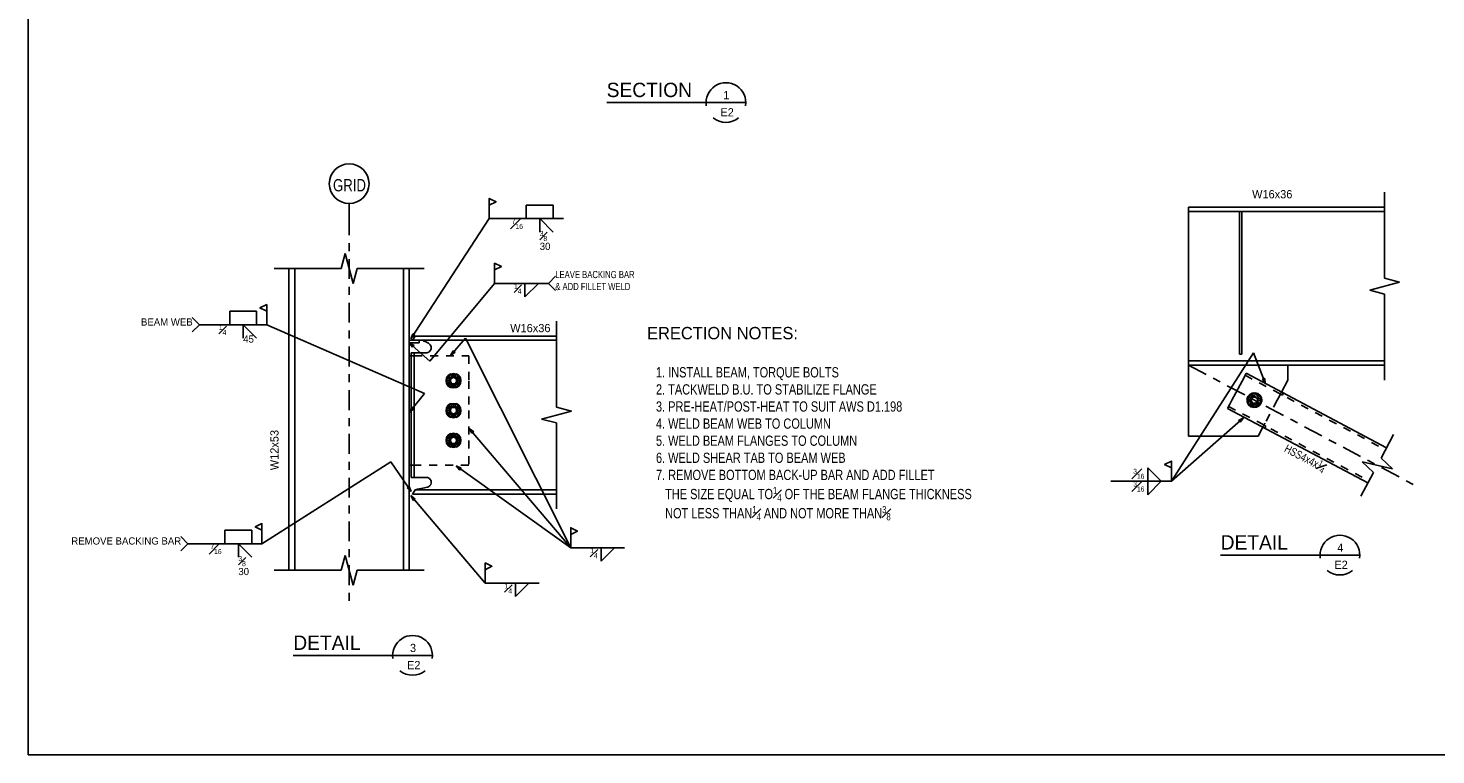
# Model space of a CAD drawing. Header units: inches. Extents: x -17.2 to 17.5, y -11.2 to 11.2.
# Tile 1 of 41: x -17.2 to 0.5, y -11.2 to -2.1. Entities that reach past the tile are written whole.
import ezdxf
from ezdxf.enums import TextEntityAlignment as Align

# ---------------------------------------------------------------- set-up
doc = ezdxf.new("R2010")
doc.units = ezdxf.units.IN
doc.header["$LTSCALE"] = 2.5
doc.header["$MEASUREMENT"] = 0
doc.linetypes.add('SDS2_5', pattern=[0.04, 0.02, -0.02])
doc.linetypes.add('SDS2_7', pattern=[0.175, 0.1, -0.025, 0.025, -0.025])
doc.layers.add('Layer_0', color=7, linetype='Continuous')
doc.styles.add('MTextWidth', font='txt', dxfattribs={"width": 0.8, "height": 0.2})

msp = doc.modelspace()

# ---------------------------------------------------------------- linework, layer by layer
at = {"color": 1, "linetype": 'Continuous'}
for p, q in [((-9.973, -3.046), (-8.723, -3.046)), ((-8.723, -3.046), (-8.223, -3.046)), ((-13.212, -4.464), (-13.212, -4.317)), ((-11.45, -4.251), (-11.45, -4.505)), ((-10.984, -4.505), (-10.984, -4.336)), ((-10.984, -4.336), (-10.645, -4.336)), ((-10.645, -4.336), (-10.645, -4.505)), ((-11.45, -4.505), (-12.437, -6.019)), ((-11.45, -4.505), (-10.518, -4.505)), ((-10.815, -4.675), (-10.815, -4.505)), ((-10.815, -4.505), (-10.645, -4.675)), ((-11.382, -5.066), (-11.382, -5.32)), ((-10.705, -5.32), (-10.615, -5.23)), ((-12.197, -6.297), (-11.382, -5.32)), ((-11.382, -5.32), (-10.705, -5.32)), ((-11.001, -5.32), (-11.001, -5.489)), ((-11.001, -5.489), (-10.832, -5.32)), ((-10.705, -5.32), (-10.615, -5.41)), ((-14.249, -5.586), (-14.249, -5.84)), ((-15.096, -5.84), (-15.185, -5.75)), ((-15.096, -5.84), (-15.185, -5.93)), ((-14.249, -5.84), (-15.096, -5.84)), ((-14.715, -5.84), (-14.715, -5.671)), ((-14.715, -5.671), (-14.376, -5.671)), ((-14.545, -6.01), (-14.545, -5.84)), ((-14.545, -5.84), (-14.376, -6.01)), ((-14.376, -5.671), (-14.376, -5.84)), ((-12.264, -6.707), (-14.249, -5.84)), ((-12.437, -6.019), (-12.411, -5.954)), ((-12.387, -5.97), (-12.437, -6.019)), ((-12.437, -6.019), (-12.437, -6.019)), ((-12.411, -5.954), (-12.387, -5.97)), ((-11.748, -6.011), (-11.936, -6.229)), ((-10.425, -8.647), (-11.748, -6.011)), ((-12.197, -6.297), (-12.456, -6.067)), ((-12.456, -6.067), (-12.456, -6.067)), ((-12.456, -6.067), (-12.395, -6.102)), ((-12.414, -6.124), (-12.456, -6.067)), ((-12.395, -6.102), (-12.414, -6.124)), ((-11.936, -6.229), (-11.902, -6.167)), ((-11.88, -6.186), (-11.936, -6.229)), ((-11.902, -6.167), (-11.88, -6.186)), ((-2.87, -7.809), (-1.838, -6.195)), ((-1.838, -6.195), (-1.685, -6.583)), ((-11.936, -6.229), (-11.936, -6.229)), ((-1.724, -6.524), (-1.697, -6.513)), ((-1.685, -6.583), (-1.724, -6.524)), ((-1.697, -6.513), (-1.685, -6.583)), ((-12.264, -6.707), (-12.455, -6.939)), ((-1.685, -6.583), (-1.685, -6.583)), ((-12.455, -6.939), (-12.422, -6.877)), ((-12.4, -6.896), (-12.455, -6.939)), ((-12.422, -6.877), (-12.4, -6.896)), ((-12.455, -6.939), (-12.455, -6.939)), ((-2.87, -7.809), (-1.963, -7.011)), ((-2.024, -7.045), (-1.963, -7.011)), ((-2.005, -7.067), (-2.024, -7.045)), ((-1.963, -7.011), (-2.005, -7.067)), ((-1.963, -7.011), (-1.963, -7.011)), ((-10.425, -8.647), (-11.702, -7.144)), ((-11.702, -7.144), (-11.702, -7.144)), ((-11.702, -7.144), (-11.646, -7.187)), ((-11.668, -7.206), (-11.702, -7.144)), ((-11.646, -7.187), (-11.668, -7.206)), ((-12.688, -7.566), (-14.309, -8.595)), ((-12.688, -7.566), (-12.433, -7.938)), ((-2.87, -7.555), (-2.87, -7.809)), ((-10.425, -8.647), (-11.868, -7.616)), ((-11.868, -7.616), (-11.868, -7.616)), ((-11.868, -7.616), (-11.804, -7.644)), ((-11.821, -7.668), (-11.868, -7.616)), ((-11.804, -7.644), (-11.821, -7.668)), ((-3.166, -7.809), (-3.166, -7.64)), ((-3.166, -7.64), (-2.997, -7.809)), ((-12.484, -7.89), (-12.459, -7.873)), ((-12.433, -7.938), (-12.484, -7.89)), ((-12.459, -7.873), (-12.433, -7.938)), ((-12.433, -7.938), (-12.433, -7.938)), ((-2.87, -7.809), (-3.632, -7.809)), ((-3.166, -7.809), (-3.166, -7.978)), ((-3.166, -7.978), (-2.997, -7.809)), ((-11.501, -9.091), (-12.437, -7.99)), ((-12.437, -7.99), (-12.437, -7.99)), ((-12.437, -7.99), (-12.381, -8.033)), ((-12.403, -8.052), (-12.437, -7.99)), ((-12.381, -8.033), (-12.403, -8.052)), ((-14.775, -8.595), (-14.775, -8.426)), ((-14.775, -8.426), (-14.436, -8.426)), ((-14.436, -8.426), (-14.436, -8.595)), ((-14.309, -8.341), (-14.309, -8.595)), ((-10.425, -8.393), (-10.425, -8.647)), ((-15.241, -8.595), (-15.331, -8.505)), ((-15.241, -8.595), (-15.331, -8.685)), ((-14.309, -8.595), (-15.241, -8.595)), ((-14.606, -8.764), (-14.606, -8.595)), ((-14.606, -8.595), (-14.436, -8.764)), ((-10.425, -8.647), (-9.748, -8.647)), ((-10.044, -8.647), (-10.044, -8.816)), ((-10.044, -8.816), (-9.875, -8.647)), ((-11.501, -8.837), (-11.501, -9.091)), ((-2.25, -8.738), (-1, -8.738)), ((-1, -8.738), (-0.5, -8.738)), ((-11.501, -9.091), (-10.824, -9.091)), ((-11.12, -9.091), (-11.12, -9.26)), ((-11.12, -9.26), (-10.951, -9.091)), ((-13.915, -9.999), (-12.665, -9.999)), ((-12.665, -9.999), (-12.165, -9.999))]:
    msp.add_line(p, q, dxfattribs=at)
at = {"color": 2, "linetype": 'Continuous'}
for p, q in [((-0.188, -5.255), (-0.188, -4.174)), ((-2.076, -4.415), (-1.981, -4.415)), ((-13.313, -5.132), (-13.262, -4.945)), ((-13.262, -4.945), (-13.162, -5.32)), ((-14.156, -5.132), (-13.313, -5.132)), ((-13.162, -5.32), (-13.112, -5.132)), ((-13.112, -5.132), (-12.269, -5.132)), ((-0.375, -5.406), (0, -5.305)), ((0, -5.305), (-0.188, -5.255)), ((-0.188, -5.456), (-0.375, -5.406)), ((-0.188, -6.537), (-0.188, -5.456)), ((-10.605, -5.795), (-10.605, -6.875)), ((-12.456, -6.036), (-12.415, -6.036)), ((-12.331, -6.067), (-12.456, -6.067)), ((-12.331, -6.036), (-12.331, -6.067)), ((-10.417, -6.926), (-10.605, -6.875)), ((-10.792, -7.026), (-10.417, -6.926)), ((-10.605, -7.076), (-10.792, -7.026)), ((-10.605, -7.076), (-10.605, -8.157)), ((-0.233, -7.52), (-0.075, -7.222)), ((-0.327, -7.698), (-0.469, -7.565)), ((-0.469, -7.565), (-0.09, -7.652)), ((-0.09, -7.652), (-0.233, -7.52)), ((-0.485, -7.995), (-0.327, -7.698)), ((-13.313, -8.928), (-13.262, -8.741)), ((-13.262, -8.741), (-13.162, -9.116)), ((-14.156, -8.928), (-13.313, -8.928)), ((-13.162, -9.116), (-13.112, -8.928)), ((-13.112, -8.928), (-12.269, -8.928))]:
    msp.add_line(p, q, dxfattribs=at)
at = {"color": 1, "linetype": 'SDS2_7'}
for p, q in [((-13.212, -4.464), (-13.212, -9.325)), ((-2.654, -6.349), (0.19, -7.858))]:
    msp.add_line(p, q, dxfattribs=at)
at = {"color": 1, "linetype": 'Continuous'}
for points in [[(-11.45, -4.336), (-11.365, -4.293), (-11.45, -4.251)], [(-11.382, -5.15), (-11.298, -5.108), (-11.382, -5.066)], [(-14.249, -5.671), (-14.334, -5.629), (-14.249, -5.586)], [(-2.87, -7.64), (-2.955, -7.597), (-2.87, -7.555)], [(-14.309, -8.426), (-14.394, -8.383), (-14.309, -8.341)], [(-10.425, -8.478), (-10.341, -8.435), (-10.425, -8.393)], [(-11.501, -8.922), (-11.417, -8.879), (-11.501, -8.837)]]:
    msp.add_lwpolyline(points, close=True, dxfattribs=at)
msp.add_circle((-13.212, -4.066), 0.25, dxfattribs=at)
for centre, start, end in [((-8.473, -3.046), 350.8596, 189.1404), ((-8.473, -3.046), 230.518, 309.4856), ((-0.75, -8.738), 350.8596, 189.1404), ((-0.75, -8.738), 230.518, 309.4856), ((-12.415, -9.999), 350.8596, 189.1404), ((-12.415, -9.999), 230.518, 309.4856)]:
    msp.add_arc(centre, 0.25, start, end, dxfattribs=at)
at = {"layer": 'Layer_0', "color": 2, "linetype": 'Continuous'}
for p, q in [((-17.25, -11.25), (-17.25, 11.25)), ((-2.279, -4.362), (-2.654, -4.362)), ((-2.654, -4.362), (-2.654, -4.415)), ((-2.654, -4.415), (-2.076, -4.415)), ((-2.654, -4.415), (-2.654, -4.422)), ((-2.654, -4.422), (-2.654, -4.441)), ((-1.778, -4.362), (-2.279, -4.362)), ((-2.014, -4.471), (-2.014, -4.415)), ((-1.983, -5.832), (-1.983, -4.417)), ((-1.981, -4.415), (-0.188, -4.415)), ((-1.076, -4.415), (-1.981, -4.415)), ((-0.188, -4.362), (-1.778, -4.362)), ((-2.654, -4.441), (-2.654, -4.469)), ((-2.654, -4.469), (-2.654, -4.502)), ((-2.654, -4.502), (-2.654, -4.754)), ((-2.014, -5.777), (-2.014, -4.471)), ((-2.654, -4.754), (-2.654, -5.094)), ((-13.969, -5.132), (-13.969, -8.928)), ((-13.897, -8.928), (-13.897, -5.132)), ((-12.528, -5.132), (-12.528, -8.928)), ((-12.456, -8.928), (-12.456, -5.132)), ((-2.654, -5.094), (-2.654, -5.469)), ((-2.654, -5.469), (-2.654, -6.209)), ((-2.014, -5.887), (-2.014, -5.777)), ((-1.983, -5.832), (-1.983, -5.887)), ((-12.384, -5.982), (-12.415, -6.036)), ((-11.745, -5.982), (-12.384, -5.982)), ((-11.632, -5.982), (-11.745, -5.982)), ((-11.398, -5.982), (-11.632, -5.982)), ((-11.161, -5.982), (-11.398, -5.982)), ((-10.921, -5.982), (-11.161, -5.982)), ((-10.681, -5.982), (-10.921, -5.982)), ((-10.605, -5.982), (-10.681, -5.982)), ((-2.014, -5.887), (-2.014, -6.212)), ((-1.983, -6.212), (-1.983, -5.887)), ((-12.431, -6.192), (-12.431, -7.76)), ((-12.394, -6.192), (-12.431, -6.192)), ((-12.415, -6.036), (-12.29, -6.036)), ((-12.244, -6.192), (-12.394, -6.192)), ((-12.394, -6.192), (-12.394, -6.545)), ((-12.394, -7.76), (-12.394, -6.192)), ((-12.29, -6.036), (-11.745, -6.036)), ((-10.605, -6.036), (-12.29, -6.036)), ((-12.29, -6.036), (-12.277, -6.042)), ((-12.277, -6.042), (-12.24, -6.061)), ((-12.243, -6.192), (-12.244, -6.192)), ((-12.237, -6.192), (-12.243, -6.192)), ((-12.24, -6.061), (-12.215, -6.074)), ((-12.224, -6.189), (-12.237, -6.192)), ((-12.212, -6.184), (-12.224, -6.189)), ((-12.215, -6.074), (-12.215, -6.074)), ((-12.215, -6.074), (-12.212, -6.075)), ((-12.212, -6.075), (-12.202, -6.083)), ((-12.202, -6.176), (-12.212, -6.184)), ((-12.202, -6.083), (-12.196, -6.089)), ((-12.193, -6.166), (-12.202, -6.176)), ((-12.196, -6.089), (-12.193, -6.093)), ((-12.193, -6.093), (-12.186, -6.104)), ((-12.186, -6.155), (-12.193, -6.166)), ((-12.186, -6.104), (-12.182, -6.117)), ((-12.182, -6.143), (-12.186, -6.155)), ((-12.182, -6.117), (-12.182, -6.123)), ((-12.182, -6.123), (-12.181, -6.13)), ((-12.181, -6.13), (-12.182, -6.143)), ((-11.745, -6.036), (-11.632, -6.036)), ((-11.632, -6.036), (-11.398, -6.036)), ((-11.398, -6.036), (-11.161, -6.036)), ((-11.161, -6.036), (-10.921, -6.036)), ((-10.921, -6.036), (-10.681, -6.036)), ((-10.681, -6.036), (-10.605, -6.036)), ((-12.431, -6.232), (-12.456, -6.232)), ((-12.456, -6.232), (-12.456, -6.545)), ((-12.431, -6.545), (-12.431, -6.232)), ((-2.654, -6.209), (-2.654, -6.242)), ((-2.654, -6.242), (-2.654, -6.27)), ((-2.654, -6.27), (-2.654, -6.289)), ((-2.654, -6.289), (-2.654, -6.295)), ((-0.188, -6.295), (-2.654, -6.295)), ((-2.654, -6.295), (-2.654, -6.349)), ((-2.654, -6.295), (-1.076, -6.295)), ((-2.654, -6.349), (-0.188, -6.349)), ((-1.404, -6.349), (-2.654, -6.349)), ((-2.654, -6.349), (-2.654, -6.789)), ((-2.014, -6.212), (-1.983, -6.212)), ((-1.404, -6.537), (-1.404, -6.349)), ((-12.456, -6.545), (-12.456, -6.92)), ((-12.431, -6.92), (-12.431, -6.545)), ((-12.394, -6.545), (-12.394, -6.92)), ((-1.956, -6.502), (-2.109, -6.789)), ((-1.946, -6.482), (-1.956, -6.502)), ((-1.937, -6.466), (-1.946, -6.482)), ((-1.931, -6.454), (-1.937, -6.466)), ((-1.929, -6.451), (-1.931, -6.454)), ((-0.162, -7.388), (-1.929, -6.451)), ((-1.484, -6.687), (-1.404, -6.537)), ((-2.654, -6.789), (-2.654, -7.24)), ((-2.161, -6.888), (-2.164, -6.892)), ((-2.164, -6.892), (-0.397, -7.83)), ((-2.156, -6.877), (-2.161, -6.888)), ((-2.147, -6.86), (-2.156, -6.877)), ((-2.136, -6.841), (-2.147, -6.86)), ((-2.109, -6.789), (-2.136, -6.841)), ((-12.456, -6.92), (-12.456, -7.295)), ((-12.431, -7.295), (-12.431, -6.92)), ((-12.394, -6.92), (-12.394, -7.295)), ((-2.654, -7.24), (-1.779, -7.24)), ((-1.779, -7.24), (-1.719, -7.128)), ((-12.456, -7.295), (-12.456, -7.607)), ((-12.431, -7.607), (-12.431, -7.295)), ((-12.394, -7.295), (-12.394, -7.76)), ((-12.456, -7.607), (-12.431, -7.607)), ((-12.431, -7.76), (-12.394, -7.76)), ((-12.394, -7.76), (-12.244, -7.76)), ((-12.244, -7.76), (-12.243, -7.76)), ((-12.243, -7.76), (-12.237, -7.76)), ((-12.237, -7.76), (-12.224, -7.763)), ((-12.224, -7.763), (-12.212, -7.768)), ((-12.212, -7.768), (-12.202, -7.776)), ((-12.202, -7.776), (-12.193, -7.785)), ((-12.193, -7.785), (-12.186, -7.797)), ((-12.384, -7.916), (-12.415, -7.97)), ((-12.353, -7.909), (-12.384, -7.916)), ((-11.745, -7.916), (-12.384, -7.916)), ((-12.384, -7.916), (-10.605, -7.916)), ((-12.264, -7.89), (-12.353, -7.909)), ((-12.231, -7.883), (-12.264, -7.89)), ((-12.224, -7.882), (-12.231, -7.883)), ((-12.231, -7.883), (-12.231, -7.883)), ((-12.212, -7.876), (-12.224, -7.882)), ((-12.202, -7.869), (-12.212, -7.876)), ((-12.196, -7.862), (-12.202, -7.869)), ((-12.193, -7.859), (-12.196, -7.862)), ((-12.186, -7.848), (-12.193, -7.859)), ((-12.186, -7.797), (-12.182, -7.809)), ((-12.182, -7.835), (-12.186, -7.848)), ((-12.182, -7.809), (-12.181, -7.822)), ((-12.181, -7.822), (-12.182, -7.829)), ((-12.182, -7.829), (-12.182, -7.835)), ((-11.632, -7.916), (-11.745, -7.916)), ((-11.398, -7.916), (-11.632, -7.916)), ((-11.161, -7.916), (-11.398, -7.916)), ((-10.921, -7.916), (-11.161, -7.916)), ((-10.681, -7.916), (-10.921, -7.916)), ((-10.605, -7.916), (-10.681, -7.916)), ((-12.415, -7.97), (-11.745, -7.97)), ((-11.745, -7.97), (-11.632, -7.97)), ((-11.632, -7.97), (-11.398, -7.97)), ((-11.398, -7.97), (-11.161, -7.97)), ((-11.161, -7.97), (-10.921, -7.97)), ((-10.921, -7.97), (-10.681, -7.97)), ((-10.681, -7.97), (-10.605, -7.97)), ((17.25, -11.25), (-17.25, -11.25))]:
    msp.add_line(p, q, dxfattribs=at)
at = {"layer": 'Layer_0', "color": 1, "linetype": 'SDS2_5'}
for p, q in [((-12.431, -6.232), (-12.394, -6.232)), ((-12.394, -6.232), (-11.706, -6.232)), ((-12.394, -6.232), (-12.394, -7.607)), ((-11.706, -6.232), (-11.706, -6.545)), ((-11.99, -6.545), (-11.983, -6.51)), ((-11.983, -6.579), (-11.99, -6.545)), ((-11.99, -6.545), (-11.96, -6.545)), ((-11.983, -6.51), (-11.964, -6.481)), ((-11.983, -6.51), (-11.973, -6.514)), ((-11.973, -6.514), (-11.955, -6.522)), ((-11.964, -6.481), (-11.947, -6.47)), ((-11.957, -6.487), (-11.964, -6.481)), ((-11.955, -6.522), (-11.96, -6.545)), ((-11.96, -6.545), (-11.955, -6.568)), ((-11.942, -6.502), (-11.957, -6.487)), ((-11.942, -6.502), (-11.955, -6.522)), ((-11.947, -6.47), (-11.942, -6.466)), ((-11.942, -6.466), (-11.934, -6.461)), ((-11.923, -6.489), (-11.942, -6.502)), ((-11.934, -6.461), (-11.9, -6.454)), ((-11.934, -6.461), (-11.932, -6.466)), ((-11.932, -6.466), (-11.923, -6.489)), ((-11.9, -6.484), (-11.923, -6.489)), ((-11.9, -6.454), (-11.865, -6.461)), ((-11.9, -6.454), (-11.9, -6.466)), ((-11.9, -6.466), (-11.9, -6.484)), ((-11.877, -6.489), (-11.9, -6.484)), ((-11.877, -6.489), (-11.867, -6.466)), ((-11.857, -6.502), (-11.877, -6.489)), ((-11.867, -6.466), (-11.865, -6.461)), ((-11.865, -6.461), (-11.857, -6.466)), ((-11.857, -6.466), (-11.853, -6.47)), ((-11.857, -6.502), (-11.843, -6.487)), ((-11.844, -6.522), (-11.857, -6.502)), ((-11.853, -6.47), (-11.836, -6.481)), ((-11.844, -6.522), (-11.827, -6.514)), ((-11.84, -6.545), (-11.844, -6.522)), ((-11.844, -6.568), (-11.84, -6.545)), ((-11.843, -6.487), (-11.836, -6.481)), ((-11.81, -6.545), (-11.84, -6.545)), ((-11.836, -6.481), (-11.816, -6.51)), ((-11.827, -6.514), (-11.816, -6.51)), ((-11.816, -6.51), (-11.81, -6.545)), ((-11.81, -6.545), (-11.816, -6.579)), ((-11.706, -6.545), (-11.706, -6.92)), ((-1.943, -6.476), (-0.176, -7.414)), ((-11.973, -6.575), (-11.983, -6.579)), ((-11.964, -6.608), (-11.983, -6.579)), ((-11.955, -6.568), (-11.973, -6.575)), ((-11.964, -6.608), (-11.957, -6.602)), ((-11.947, -6.62), (-11.964, -6.608)), ((-11.957, -6.602), (-11.942, -6.587)), ((-11.955, -6.568), (-11.942, -6.587)), ((-11.942, -6.623), (-11.947, -6.62)), ((-11.942, -6.587), (-11.923, -6.6)), ((-11.934, -6.628), (-11.942, -6.623)), ((-11.932, -6.623), (-11.934, -6.628)), ((-11.9, -6.635), (-11.934, -6.628)), ((-11.923, -6.6), (-11.932, -6.623)), ((-11.923, -6.6), (-11.9, -6.605)), ((-11.9, -6.605), (-11.877, -6.6)), ((-11.9, -6.605), (-11.9, -6.623)), ((-11.9, -6.623), (-11.9, -6.635)), ((-11.865, -6.628), (-11.9, -6.635)), ((-11.877, -6.6), (-11.857, -6.587)), ((-11.877, -6.6), (-11.867, -6.623)), ((-11.867, -6.623), (-11.865, -6.628)), ((-11.857, -6.623), (-11.865, -6.628)), ((-11.857, -6.587), (-11.844, -6.568)), ((-11.843, -6.602), (-11.857, -6.587)), ((-11.853, -6.62), (-11.857, -6.623)), ((-11.836, -6.608), (-11.853, -6.62)), ((-11.827, -6.575), (-11.844, -6.568)), ((-11.836, -6.608), (-11.843, -6.602)), ((-11.816, -6.579), (-11.836, -6.608)), ((-11.816, -6.579), (-11.827, -6.575)), ((-1.905, -6.746), (-1.883, -6.719)), ((-1.883, -6.719), (-1.852, -6.702)), ((-1.876, -6.728), (-1.883, -6.719)), ((-1.864, -6.742), (-1.876, -6.728)), ((-1.852, -6.702), (-1.832, -6.7)), ((-1.849, -6.711), (-1.852, -6.702)), ((-1.843, -6.731), (-1.849, -6.711)), ((-1.832, -6.7), (-1.826, -6.7)), ((-1.826, -6.7), (-1.817, -6.699)), ((-1.817, -6.704), (-1.82, -6.729)), ((-1.817, -6.699), (-1.817, -6.704)), ((-1.789, -6.72), (-1.797, -6.735)), ((-1.783, -6.709), (-1.789, -6.72)), ((-1.501, -6.719), (-1.511, -6.738)), ((-1.492, -6.702), (-1.501, -6.719)), ((-1.474, -6.725), (-1.497, -6.713)), ((-1.486, -6.691), (-1.492, -6.702)), ((-1.484, -6.687), (-1.486, -6.691)), ((-1.468, -6.715), (-1.474, -6.725)), ((-1.462, -6.703), (-1.468, -6.715)), ((-1.46, -6.7), (-1.462, -6.703)), ((-11.99, -6.92), (-11.983, -6.885)), ((-11.983, -6.885), (-11.964, -6.856)), ((-11.983, -6.885), (-11.973, -6.889)), ((-11.973, -6.889), (-11.955, -6.897)), ((-11.964, -6.856), (-11.947, -6.845)), ((-11.957, -6.862), (-11.964, -6.856)), ((-11.955, -6.897), (-11.96, -6.92)), ((-11.942, -6.877), (-11.957, -6.862)), ((-11.942, -6.877), (-11.955, -6.897)), ((-11.947, -6.845), (-11.942, -6.841)), ((-11.942, -6.841), (-11.934, -6.836)), ((-11.923, -6.864), (-11.942, -6.877)), ((-11.934, -6.836), (-11.9, -6.829)), ((-11.934, -6.836), (-11.932, -6.841)), ((-11.932, -6.841), (-11.923, -6.864)), ((-11.9, -6.859), (-11.923, -6.864)), ((-11.9, -6.829), (-11.865, -6.836)), ((-11.9, -6.829), (-11.9, -6.841)), ((-11.9, -6.841), (-11.9, -6.859)), ((-11.877, -6.864), (-11.9, -6.859)), ((-11.877, -6.864), (-11.867, -6.841)), ((-11.857, -6.877), (-11.877, -6.864)), ((-11.867, -6.841), (-11.865, -6.836)), ((-11.865, -6.836), (-11.857, -6.841)), ((-11.857, -6.841), (-11.853, -6.845)), ((-11.857, -6.877), (-11.843, -6.862)), ((-11.844, -6.897), (-11.857, -6.877)), ((-11.853, -6.845), (-11.836, -6.856)), ((-11.844, -6.897), (-11.827, -6.889)), ((-11.84, -6.92), (-11.844, -6.897)), ((-11.843, -6.862), (-11.836, -6.856)), ((-11.836, -6.856), (-11.816, -6.885)), ((-11.827, -6.889), (-11.816, -6.885)), ((-11.816, -6.885), (-11.81, -6.92)), ((-2.15, -6.867), (-0.383, -7.804)), ((-1.915, -6.78), (-1.905, -6.746)), ((-1.915, -6.78), (-1.904, -6.781)), ((-1.912, -6.815), (-1.914, -6.789)), ((-1.903, -6.812), (-1.912, -6.815)), ((-1.902, -6.833), (-1.912, -6.815)), ((-1.905, -6.746), (-1.879, -6.76)), ((-1.904, -6.781), (-1.885, -6.783)), ((-1.883, -6.806), (-1.903, -6.812)), ((-1.9, -6.838), (-1.902, -6.833)), ((-1.895, -6.846), (-1.9, -6.838)), ((-1.891, -6.842), (-1.895, -6.846)), ((-1.868, -6.868), (-1.895, -6.846)), ((-1.872, -6.827), (-1.891, -6.842)), ((-1.879, -6.76), (-1.885, -6.783)), ((-1.885, -6.783), (-1.883, -6.806)), ((-1.883, -6.806), (-1.872, -6.827)), ((-1.864, -6.742), (-1.879, -6.76)), ((-1.872, -6.827), (-1.854, -6.842)), ((-1.868, -6.868), (-1.862, -6.858)), ((-1.834, -6.878), (-1.868, -6.868)), ((-1.843, -6.731), (-1.864, -6.742)), ((-1.862, -6.858), (-1.854, -6.842)), ((-1.854, -6.842), (-1.831, -6.848)), ((-1.82, -6.729), (-1.843, -6.731)), ((-1.834, -6.873), (-1.831, -6.848)), ((-1.834, -6.878), (-1.834, -6.873)), ((-1.825, -6.877), (-1.834, -6.878)), ((-1.831, -6.848), (-1.808, -6.846)), ((-1.819, -6.877), (-1.825, -6.877)), ((-1.799, -6.875), (-1.819, -6.877)), ((-1.808, -6.846), (-1.787, -6.835)), ((-1.808, -6.846), (-1.802, -6.866)), ((-1.802, -6.866), (-1.799, -6.875)), ((-1.779, -6.75), (-1.797, -6.735)), ((-1.787, -6.835), (-1.772, -6.817)), ((-1.775, -6.849), (-1.787, -6.835)), ((-1.779, -6.75), (-1.76, -6.735)), ((-1.768, -6.771), (-1.779, -6.75)), ((-1.768, -6.858), (-1.775, -6.849)), ((-1.746, -6.831), (-1.772, -6.817)), ((-1.768, -6.771), (-1.748, -6.765)), ((-1.747, -6.796), (-1.766, -6.794)), ((-1.76, -6.735), (-1.756, -6.731)), ((-1.756, -6.731), (-1.751, -6.739)), ((-1.751, -6.739), (-1.749, -6.744)), ((-1.749, -6.744), (-1.739, -6.762)), ((-1.748, -6.765), (-1.739, -6.762)), ((-1.736, -6.797), (-1.747, -6.796)), ((-1.736, -6.797), (-1.746, -6.831)), ((-1.739, -6.762), (-1.737, -6.789)), ((-1.737, -6.789), (-1.736, -6.797)), ((-1.538, -6.789), (-1.692, -7.077)), ((-1.511, -6.738), (-1.538, -6.789)), ((-11.983, -6.954), (-11.99, -6.92)), ((-11.99, -6.92), (-11.96, -6.92)), ((-11.973, -6.95), (-11.983, -6.954)), ((-11.964, -6.983), (-11.983, -6.954)), ((-11.955, -6.943), (-11.973, -6.95)), ((-11.964, -6.983), (-11.957, -6.977)), ((-11.947, -6.995), (-11.964, -6.983)), ((-11.96, -6.92), (-11.955, -6.943)), ((-11.957, -6.977), (-11.942, -6.962)), ((-11.955, -6.943), (-11.942, -6.962)), ((-11.942, -6.998), (-11.947, -6.995)), ((-11.942, -6.962), (-11.923, -6.975)), ((-11.934, -7.003), (-11.942, -6.998)), ((-11.932, -6.998), (-11.934, -7.003)), ((-11.9, -7.01), (-11.934, -7.003)), ((-11.923, -6.975), (-11.932, -6.998)), ((-11.923, -6.975), (-11.9, -6.98)), ((-11.9, -6.98), (-11.877, -6.975)), ((-11.9, -6.98), (-11.9, -6.998)), ((-11.9, -6.998), (-11.9, -7.01)), ((-11.865, -7.003), (-11.9, -7.01)), ((-11.877, -6.975), (-11.857, -6.962)), ((-11.877, -6.975), (-11.867, -6.998)), ((-11.867, -6.998), (-11.865, -7.003)), ((-11.857, -6.998), (-11.865, -7.003)), ((-11.857, -6.962), (-11.844, -6.943)), ((-11.843, -6.977), (-11.857, -6.962)), ((-11.853, -6.995), (-11.857, -6.998)), ((-11.836, -6.983), (-11.853, -6.995)), ((-11.844, -6.943), (-11.84, -6.92)), ((-11.827, -6.95), (-11.844, -6.943)), ((-11.836, -6.983), (-11.843, -6.977)), ((-11.81, -6.92), (-11.84, -6.92)), ((-11.816, -6.954), (-11.836, -6.983)), ((-11.816, -6.954), (-11.827, -6.95)), ((-11.81, -6.92), (-11.816, -6.954)), ((-11.706, -6.92), (-11.706, -7.295)), ((-1.692, -7.077), (-1.702, -7.096)), ((-11.983, -7.26), (-11.964, -7.231)), ((-11.964, -7.231), (-11.947, -7.22)), ((-11.957, -7.237), (-11.964, -7.231)), ((-11.942, -7.252), (-11.957, -7.237)), ((-11.942, -7.252), (-11.955, -7.272)), ((-11.947, -7.22), (-11.942, -7.216)), ((-11.942, -7.216), (-11.934, -7.211)), ((-11.923, -7.239), (-11.942, -7.252)), ((-11.934, -7.211), (-11.9, -7.204)), ((-11.934, -7.211), (-11.932, -7.216)), ((-11.932, -7.216), (-11.923, -7.239)), ((-11.9, -7.234), (-11.923, -7.239)), ((-11.9, -7.204), (-11.865, -7.211)), ((-11.9, -7.216), (-11.9, -7.204)), ((-11.9, -7.234), (-11.9, -7.216)), ((-11.877, -7.239), (-11.9, -7.234)), ((-11.877, -7.239), (-11.867, -7.216)), ((-11.857, -7.252), (-11.877, -7.239)), ((-11.867, -7.216), (-11.865, -7.211)), ((-11.865, -7.211), (-11.857, -7.216)), ((-11.857, -7.216), (-11.853, -7.22)), ((-11.857, -7.252), (-11.843, -7.237)), ((-11.844, -7.272), (-11.857, -7.252)), ((-11.853, -7.22), (-11.836, -7.231)), ((-11.843, -7.237), (-11.836, -7.231)), ((-11.836, -7.231), (-11.816, -7.26)), ((-1.717, -7.124), (-1.719, -7.128)), ((-1.711, -7.113), (-1.717, -7.124)), ((-1.702, -7.096), (-1.711, -7.113)), ((-1.705, -7.102), (-1.681, -7.116)), ((-1.692, -7.137), (-1.694, -7.141)), ((-1.686, -7.126), (-1.692, -7.137)), ((-1.681, -7.116), (-1.686, -7.126)), ((-11.99, -7.295), (-11.983, -7.26)), ((-11.983, -7.329), (-11.99, -7.295)), ((-11.99, -7.295), (-11.96, -7.295)), ((-11.983, -7.26), (-11.973, -7.264)), ((-11.973, -7.325), (-11.983, -7.329)), ((-11.964, -7.358), (-11.983, -7.329)), ((-11.973, -7.264), (-11.955, -7.272)), ((-11.955, -7.318), (-11.973, -7.325)), ((-11.964, -7.358), (-11.957, -7.352)), ((-11.947, -7.37), (-11.964, -7.358)), ((-11.955, -7.272), (-11.96, -7.295)), ((-11.96, -7.295), (-11.955, -7.318)), ((-11.957, -7.352), (-11.942, -7.337)), ((-11.955, -7.318), (-11.942, -7.337)), ((-11.942, -7.373), (-11.947, -7.37)), ((-11.942, -7.337), (-11.923, -7.35)), ((-11.934, -7.378), (-11.942, -7.373)), ((-11.932, -7.373), (-11.934, -7.378)), ((-11.9, -7.385), (-11.934, -7.378)), ((-11.923, -7.35), (-11.932, -7.373)), ((-11.923, -7.35), (-11.9, -7.355)), ((-11.9, -7.355), (-11.877, -7.35)), ((-11.9, -7.355), (-11.9, -7.373)), ((-11.9, -7.373), (-11.9, -7.385)), ((-11.865, -7.378), (-11.9, -7.385)), ((-11.877, -7.35), (-11.857, -7.337)), ((-11.877, -7.35), (-11.867, -7.373)), ((-11.867, -7.373), (-11.865, -7.378)), ((-11.857, -7.373), (-11.865, -7.378)), ((-11.857, -7.337), (-11.844, -7.318)), ((-11.843, -7.352), (-11.857, -7.337)), ((-11.853, -7.37), (-11.857, -7.373)), ((-11.836, -7.358), (-11.853, -7.37)), ((-11.844, -7.272), (-11.827, -7.264)), ((-11.84, -7.295), (-11.844, -7.272)), ((-11.844, -7.318), (-11.84, -7.295)), ((-11.827, -7.325), (-11.844, -7.318)), ((-11.836, -7.358), (-11.843, -7.352)), ((-11.81, -7.295), (-11.84, -7.295)), ((-11.816, -7.329), (-11.836, -7.358)), ((-11.827, -7.264), (-11.816, -7.26)), ((-11.816, -7.329), (-11.827, -7.325)), ((-11.816, -7.26), (-11.81, -7.295)), ((-11.81, -7.295), (-11.816, -7.329)), ((-11.706, -7.295), (-11.706, -7.607)), ((-12.394, -7.607), (-12.431, -7.607)), ((-11.706, -7.607), (-12.394, -7.607))]:
    msp.add_line(p, q, dxfattribs=at)
at = {"layer": 'Layer_0', "color": 1, "linetype": 'Continuous'}
for p, q in [((-11.986, -6.509), (-11.994, -6.545)), ((-11.994, -6.545), (-11.986, -6.58)), ((-11.945, -6.466), (-11.99, -6.545)), ((-11.99, -6.545), (-11.945, -6.623)), ((-11.966, -6.478), (-11.986, -6.509)), ((-11.936, -6.458), (-11.966, -6.478)), ((-11.94, -6.521), (-11.947, -6.545)), ((-11.947, -6.545), (-11.94, -6.568)), ((-11.855, -6.466), (-11.945, -6.466)), ((-11.923, -6.504), (-11.94, -6.521)), ((-11.934, -6.525), (-11.939, -6.545)), ((-11.939, -6.545), (-11.934, -6.564)), ((-11.919, -6.511), (-11.934, -6.525)), ((-11.9, -6.498), (-11.923, -6.504)), ((-11.9, -6.506), (-11.919, -6.511)), ((-11.876, -6.504), (-11.9, -6.498)), ((-11.88, -6.511), (-11.9, -6.506)), ((-11.866, -6.525), (-11.88, -6.511)), ((-11.859, -6.521), (-11.876, -6.504)), ((-11.861, -6.545), (-11.866, -6.525)), ((-11.866, -6.564), (-11.861, -6.545)), ((-11.833, -6.478), (-11.864, -6.458)), ((-11.853, -6.545), (-11.859, -6.521)), ((-11.859, -6.568), (-11.853, -6.545)), ((-11.81, -6.545), (-11.855, -6.466)), ((-11.855, -6.623), (-11.81, -6.545)), ((-11.813, -6.509), (-11.833, -6.478)), ((-11.806, -6.545), (-11.813, -6.509)), ((-11.813, -6.58), (-11.806, -6.545)), ((-11.986, -6.58), (-11.966, -6.611)), ((-11.966, -6.611), (-11.936, -6.631)), ((-11.945, -6.623), (-11.855, -6.623)), ((-11.94, -6.568), (-11.923, -6.585)), ((-11.934, -6.564), (-11.919, -6.578)), ((-11.923, -6.585), (-11.9, -6.591)), ((-11.919, -6.578), (-11.9, -6.584)), ((-11.9, -6.584), (-11.88, -6.578)), ((-11.9, -6.591), (-11.876, -6.585)), ((-11.88, -6.578), (-11.866, -6.564)), ((-11.876, -6.585), (-11.859, -6.568)), ((-11.864, -6.631), (-11.833, -6.611)), ((-11.833, -6.611), (-11.813, -6.58)), ((-1.885, -6.716), (-1.908, -6.745)), ((-1.829, -6.698), (-1.905, -6.746)), ((-1.853, -6.699), (-1.885, -6.716)), ((-1.817, -6.695), (-1.853, -6.699)), ((-1.749, -6.741), (-1.829, -6.698)), ((-1.782, -6.706), (-1.817, -6.695)), ((-1.753, -6.729), (-1.782, -6.706)), ((-11.986, -6.884), (-11.994, -6.92)), ((-11.945, -6.841), (-11.99, -6.92)), ((-11.966, -6.853), (-11.986, -6.884)), ((-11.936, -6.833), (-11.966, -6.853)), ((-11.94, -6.896), (-11.947, -6.92)), ((-11.855, -6.841), (-11.945, -6.841)), ((-11.923, -6.879), (-11.94, -6.896)), ((-11.934, -6.9), (-11.939, -6.92)), ((-11.919, -6.886), (-11.934, -6.9)), ((-11.9, -6.873), (-11.923, -6.879)), ((-11.9, -6.881), (-11.919, -6.886)), ((-11.876, -6.879), (-11.9, -6.873)), ((-11.88, -6.886), (-11.9, -6.881)), ((-11.866, -6.9), (-11.88, -6.886)), ((-11.859, -6.896), (-11.876, -6.879)), ((-11.861, -6.92), (-11.866, -6.9)), ((-11.833, -6.853), (-11.864, -6.833)), ((-11.853, -6.92), (-11.859, -6.896)), ((-11.81, -6.92), (-11.855, -6.841)), ((-11.813, -6.884), (-11.833, -6.853)), ((-11.806, -6.92), (-11.813, -6.884)), ((-1.908, -6.745), (-1.919, -6.78)), ((-1.919, -6.78), (-1.918, -6.789)), ((-1.918, -6.789), (-1.915, -6.816)), ((-1.915, -6.816), (-1.898, -6.848)), ((-1.905, -6.746), (-1.904, -6.789)), ((-1.904, -6.789), (-1.902, -6.836)), ((-1.902, -6.836), (-1.822, -6.879)), ((-1.898, -6.848), (-1.869, -6.871)), ((-1.867, -6.767), (-1.872, -6.789)), ((-1.872, -6.789), (-1.872, -6.79)), ((-1.872, -6.79), (-1.865, -6.813)), ((-1.869, -6.871), (-1.834, -6.882)), ((-1.85, -6.749), (-1.867, -6.767)), ((-1.86, -6.77), (-1.865, -6.79)), ((-1.865, -6.79), (-1.859, -6.809)), ((-1.865, -6.813), (-1.847, -6.83)), ((-1.846, -6.755), (-1.86, -6.77)), ((-1.859, -6.809), (-1.844, -6.823)), ((-1.827, -6.742), (-1.85, -6.749)), ((-1.847, -6.83), (-1.824, -6.835)), ((-1.827, -6.75), (-1.846, -6.755)), ((-1.844, -6.823), (-1.824, -6.828)), ((-1.834, -6.882), (-1.798, -6.878)), ((-1.804, -6.747), (-1.827, -6.742)), ((-1.807, -6.754), (-1.827, -6.75)), ((-1.824, -6.828), (-1.805, -6.822)), ((-1.824, -6.835), (-1.801, -6.828)), ((-1.822, -6.879), (-1.746, -6.831)), ((-1.792, -6.768), (-1.807, -6.754)), ((-1.805, -6.822), (-1.791, -6.807)), ((-1.801, -6.828), (-1.784, -6.811)), ((-1.798, -6.878), (-1.766, -6.861)), ((-1.786, -6.787), (-1.792, -6.768)), ((-1.791, -6.807), (-1.786, -6.787)), ((-1.779, -6.787), (-1.786, -6.764)), ((-1.784, -6.811), (-1.779, -6.789)), ((-1.779, -6.789), (-1.779, -6.787)), ((-1.766, -6.861), (-1.743, -6.833)), ((-1.736, -6.761), (-1.753, -6.729)), ((-1.747, -6.789), (-1.749, -6.741)), ((-1.746, -6.831), (-1.747, -6.789)), ((-1.743, -6.833), (-1.732, -6.797)), ((-1.733, -6.789), (-1.736, -6.761)), ((-1.732, -6.797), (-1.733, -6.789)), ((-11.994, -6.92), (-11.986, -6.955)), ((-11.99, -6.92), (-11.945, -6.998)), ((-11.986, -6.955), (-11.966, -6.986)), ((-11.966, -6.986), (-11.936, -7.006)), ((-11.947, -6.92), (-11.94, -6.943)), ((-11.945, -6.998), (-11.855, -6.998)), ((-11.94, -6.943), (-11.923, -6.96)), ((-11.939, -6.92), (-11.934, -6.939)), ((-11.934, -6.939), (-11.919, -6.953)), ((-11.923, -6.96), (-11.9, -6.966)), ((-11.919, -6.953), (-11.9, -6.959)), ((-11.9, -6.959), (-11.88, -6.953)), ((-11.9, -6.966), (-11.876, -6.96)), ((-11.88, -6.953), (-11.866, -6.939)), ((-11.876, -6.96), (-11.859, -6.943)), ((-11.866, -6.939), (-11.861, -6.92)), ((-11.864, -7.006), (-11.833, -6.986)), ((-11.859, -6.943), (-11.853, -6.92)), ((-11.855, -6.998), (-11.81, -6.92)), ((-11.833, -6.986), (-11.813, -6.955)), ((-11.813, -6.955), (-11.806, -6.92)), ((-11.986, -7.259), (-11.994, -7.295)), ((-11.945, -7.216), (-11.99, -7.295)), ((-11.966, -7.228), (-11.986, -7.259)), ((-11.936, -7.208), (-11.966, -7.228)), ((-11.855, -7.216), (-11.945, -7.216)), ((-11.923, -7.254), (-11.94, -7.271)), ((-11.9, -7.248), (-11.923, -7.254)), ((-11.9, -7.256), (-11.919, -7.261)), ((-11.876, -7.254), (-11.9, -7.248)), ((-11.88, -7.261), (-11.9, -7.256)), ((-11.859, -7.271), (-11.876, -7.254)), ((-11.833, -7.228), (-11.864, -7.208)), ((-11.81, -7.295), (-11.855, -7.216)), ((-11.813, -7.259), (-11.833, -7.228)), ((-11.806, -7.295), (-11.813, -7.259)), ((-11.994, -7.295), (-11.986, -7.33)), ((-11.99, -7.295), (-11.945, -7.373)), ((-11.986, -7.33), (-11.966, -7.361)), ((-11.966, -7.361), (-11.936, -7.381)), ((-11.94, -7.271), (-11.947, -7.295)), ((-11.947, -7.295), (-11.94, -7.318)), ((-11.945, -7.373), (-11.855, -7.373)), ((-11.94, -7.318), (-11.923, -7.335)), ((-11.934, -7.275), (-11.939, -7.295)), ((-11.939, -7.295), (-11.934, -7.314)), ((-11.919, -7.261), (-11.934, -7.275)), ((-11.934, -7.314), (-11.919, -7.328)), ((-11.923, -7.335), (-11.9, -7.341)), ((-11.919, -7.328), (-11.9, -7.334)), ((-11.9, -7.334), (-11.88, -7.328)), ((-11.9, -7.341), (-11.876, -7.335)), ((-11.866, -7.275), (-11.88, -7.261)), ((-11.88, -7.328), (-11.866, -7.314)), ((-11.876, -7.335), (-11.859, -7.318)), ((-11.861, -7.295), (-11.866, -7.275)), ((-11.866, -7.314), (-11.861, -7.295)), ((-11.864, -7.381), (-11.833, -7.361)), ((-11.853, -7.295), (-11.859, -7.271)), ((-11.859, -7.318), (-11.853, -7.295)), ((-11.855, -7.373), (-11.81, -7.295)), ((-11.833, -7.361), (-11.813, -7.33)), ((-11.813, -7.33), (-11.806, -7.295))]:
    msp.add_line(p, q, dxfattribs=at)

# ---------------------------------------------------------------- texts
at = {"color": 2, "linetype": 'Continuous'}
for s, height, p in [('SECTION', 0.1806, (-9.973, -2.977)), ('ERECTION NOTES:', 0.15483, (-9.465, -6.023)), ('DETAIL', 0.1806, (-2.25, -8.668)), ('DETAIL', 0.1806, (-13.915, -9.93))]:
    msp.add_text(s, height=height, dxfattribs=at).set_placement(p)
for s, height, p in [('1', 0.103, (-8.468, -3.004)), ('E2', 0.1032, (-8.458, -3.22)), ('4', 0.103, (-0.745, -8.695)), ('E2', 0.1032, (-0.735, -8.911)), ('3', 0.103, (-12.409, -9.957)), ('E2', 0.1032, (-12.4, -10.173))]:
    msp.add_text(s, height=height, dxfattribs=at).set_placement(p, align=Align.CENTER)
at = {"color": 2, "linetype": 'Continuous', "width": 0.8}
msp.add_text('GRID', height=0.1548, dxfattribs=at).set_placement((-13.208, -4.163), align=Align.CENTER)
at = {"color": 1, "linetype": 'Continuous'}
for s, p in [('30', (-10.815, -4.809)), ('45', (-14.545, -5.975)), ('30', (-14.606, -8.899))]:
    msp.add_text(s, height=0.0903, dxfattribs=at).set_placement(p, align=Align.TOP_LEFT)
for s, height, p in [('BEAM WEB', 0.0903, (-15.18, -5.806)), ('REMOVE BACKING BAR', 0.09032, (-15.325, -8.56))]:
    msp.add_text(s, height=height, dxfattribs=at).set_placement(p, align=Align.MIDDLE_RIGHT)
at = {"color": 1, "linetype": 'Continuous', "char_height": 0.09032, "style": 'MTextWidth'}
for s, insert, attachment_point in [('\\A1;{\\H0.70x;\\S7#16;}', (-11.026, -4.508), 3), ('\\A1;{\\H0.70x;\\S3#8;}', (-10.815, -4.661), 1), ('\\A1;{\\H0.70x;\\S1#4;}', (-11.044, -5.323), 3), ('\\A1;{\\H0.70x;\\S1#4;}', (-14.757, -5.843), 3), ('\\A1;{\\H0.70x;\\S3#16;}', (-3.209, -7.778), 9), ('\\A1;{\\H0.70x;\\S3#16;}', (-3.209, -7.812), 3), ('\\A1;{\\H0.70x;\\S7#16;}', (-14.817, -8.598), 3), ('\\A1;{\\H0.70x;\\S1#4;}', (-10.086, -8.65), 3), ('\\A1;{\\H0.70x;\\S3#8;}', (-14.606, -8.75), 1), ('\\A1;{\\H0.70x;\\S1#4;}', (-11.163, -9.094), 3)]:
    msp.add_mtext(s, dxfattribs=dict(at, insert=insert, attachment_point=attachment_point))
at = {"color": 1, "linetype": 'Continuous', "insert": (-10.62, -5.285), "char_height": 0.09032, "width": 1.53536, "attachment_point": 4, "style": 'MTextWidth'}
msp.add_mtext('LEAVE BACKING BAR\\P& ADD FILLET WELD', dxfattribs=at)
at = {"color": 2, "linetype": 'Continuous', "insert": (-9.353, -8.301), "char_height": 0.12902, "width": 6.83818, "attachment_point": 7, "style": 'MTextWidth'}
msp.add_mtext('\\A1;1. INSTALL BEAM, TORQUE BOLTS\\P2. TACKWELD B.U. TO STABILIZE FLANGE\\P3. PRE-HEAT/POST-HEAT TO SUIT AWS D1.198\\P4. WELD BEAM WEB TO COLUMN\\P5. WELD BEAM FLANGES TO COLUMN\\P6. WELD SHEAR TAB TO BEAM WEB\\P7. REMOVE BOTTOM BACK-UP BAR AND ADD FILLET\\P   THE SIZE EQUAL TO{\\H0.70x;\\S1#4;} OF THE BEAM FLANGE THICKNESS\\P   NOT LESS THAN{\\H0.70x;\\S1#4;} AND NOT MORE THAN{\\H0.70x;\\S3#8;}', dxfattribs=at)
at = {"layer": 'Layer_0', "color": 1, "linetype": 'Continuous'}
msp.add_text('W16x36', height=0.1032, dxfattribs=at).set_placement((-1.601, -4.147), align=Align.TOP_CENTER)
msp.add_text('W16x36', height=0.1032, dxfattribs=at).set_placement((-10.68, -5.934), align=Align.RIGHT)
msp.add_text('W12x53', height=0.1032, rotation=90, dxfattribs=at).set_placement((-14.204, -7.417), align=Align.TOP_CENTER)
at = {"layer": 'Layer_0', "color": 1, "linetype": 'Continuous', "insert": (-1.152, -7.454), "char_height": 0.10322, "attachment_point": 2, "rotation": 332.049, "style": 'MTextWidth'}
msp.add_mtext('\\A1;HSS4x4x{\\H0.70x;\\S1#4;}', dxfattribs=at)

doc.saveas('drawing.dxf')
